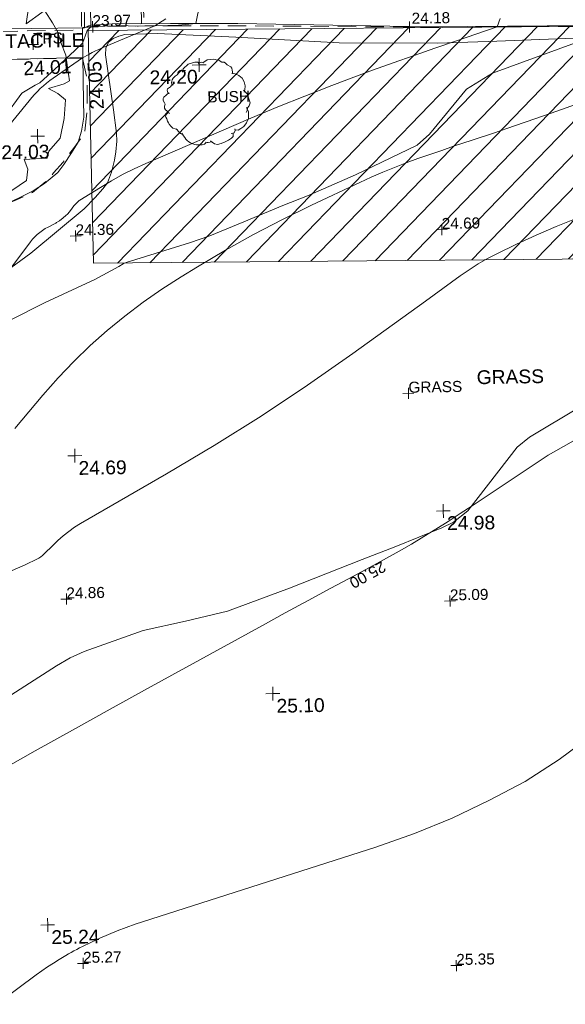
# Model space of a CAD drawing. Header units: millimetres. Extents: x -290717 to 520720, y -88450 to 287762.
# Tile 123 of 256: x -261406 to -246548, y 144182 to 170987. Entities that reach past the tile are written whole.
import ezdxf

# ---------------------------------------------------------------- set-up
doc = ezdxf.new("R2010")
doc.units = ezdxf.units.MM
doc.linetypes.add('IMPORT-DASHED _2_', pattern=[750, 500, -250])
doc.linetypes.add('IMPORT-UG_ELEC_STREET LIGHTING_QLB2 _2_', pattern=[2700, 1500, -300, 0, -250, 150, -300, 0, -200])
for name, color, linetype, lineweight, true_color in [('00_TOPO_FOOTPATH', 7, 'Continuous', 9, 0xa50000), ('00_TOPO_LEVEL_SPOT', 7, 'Continuous', 9, 0x666666), ('00_TOPO_ROAD_MARKING_WHITE_CONTINUOUS', 7, 'Continuous', 9, 0x999999), ('00_TOPO_TRAFFIC_RAMP', 7, 'Continuous', 9, 0x999999), ('00_UAV_FORM_LINES', 7, 'Continuous', 9, 0x666666), ('01_DTM_CONTOUR_MJR', 7, 'Continuous', 9, 0x7f3f00), ('01_DTM_CONTOUR_MNR', 7, 'Continuous', 9, 0xa5a552), ('12333-PUM-2D-U-0001-C01 - Rev2_REVIT IMPORT_dwg', 7, 'Continuous', 9, 0x767676), ('BUSH', 7, 'Continuous', 9, 0x00a500), ('BUSH_TXT', 7, 'Continuous', 9, 0x00a500), ('CONTOURS_INDEX', 4, 'Continuous', 9, 0x00ffff), ('CONTOURS_INDEX_LVL', 4, 'Continuous', 9, 0x00ffff), ('CONTOURS_MINOR', 7, 'Continuous', 9, 0x00a5a5), ('MARKINGS_WHITE_LINE', 7, 'Continuous', 9, 0xc0c0c0), ('PUM-UNABLE TO SURVEY', 190, 'Continuous', 9, 0x7f00ff), ('SPOT_HEIGHTS_LVL', 7, 'Continuous', 9, 0x00a500), ('TREE', 7, 'Continuous', 9, 0x00a500)]:
    doc.layers.add(name, color=color, linetype=linetype, lineweight=lineweight, true_color=true_color)
for name, color, linetype, lineweight in [('00_TOPO_ROAD_EDGE', 7, 'Continuous', 9), ('00_TOPO_SURFACE', 7, 'Continuous', 9), ('00_TOPO_SURVEY_TEXT', 7, 'Continuous', 9), ('CHANGE_OF_SURFACE', 7, 'IMPORT-DASHED _2_', 9), ('CHANGE_OF_SURFACE_LVL', 7, 'Continuous', 9), ('RAMP', 7, 'IMPORT-DASHED _2_', 9), ('Text', 7, 'Continuous', 9), ('TEXT_TXT', 7, 'Continuous', 9)]:
    doc.layers.add(name, color=color, linetype=linetype, lineweight=lineweight)
doc.styles.add('Arial_3', font='arial.ttf', dxfattribs={"height": 300})
doc.styles.add('Swis721 Lt BT_2', font='swissl.ttf', dxfattribs={"height": 375})

# ---------------------------------------------------------------- blocks, each defined once
blk = doc.blocks.new('12333-PUM-2D-U-0001-C01 - Rev2_REVIT IMPORT_dwg_MM-2077200-Site Location Plan Existing')
at = {"layer": '00_TOPO_LEVEL_SPOT', "color": 254, "true_color": 0xcccccc, "flags": 128}
for points in [[(0, -500), (0, 0), (-500, 0)], [(500, 0), (0, 0), (0, 500)]]:
    blk.add_lwpolyline(points, dxfattribs=at)
blk = doc.blocks.new('12333-PUM-2D-U-0001-C01 - Rev2_REVIT IMPORT_dwg_MGS62954_T2_Galway_ITM_3d_Rev1-2077680-Site Location Plan Existing')
at = {"layer": '00_TOPO_FOOTPATH', "color": 254, "true_color": 0xcccccc, "flags": 128}
blk.add_lwpolyline([(533641916, 725725416), (533642958, 725725849), (533643865, 725726279), (533644176, 725726472), (533644540, 725726767), (533644708, 725726984), (533644929, 725727296), (533645113, 725727581), (533645210, 725727885), (533645275, 725728264), (533645273, 725729224), (533645280, 725730691)], dxfattribs=at)
at = {"layer": '00_TOPO_ROAD_EDGE', "color": 254, "true_color": 0xcccccc, "flags": 128}
blk.add_lwpolyline([(533642860, 725730792), (533643165, 725730704), (533645338, 725730690), (533645446, 725730745), (533645513, 725730761), (533646242, 725730793), (533646874, 725730770), (533647678, 725730772), (533649516, 725730735), (533654684, 725730560), (533661185, 725730494), (533665456, 725730435), (533665664, 725730377), (533665778, 725730275), (533666073, 725730224), (533666664, 725730244)], dxfattribs=at)
at = {"layer": '00_TOPO_ROAD_MARKING_WHITE_CONTINUOUS', "color": 254, "true_color": 0xcccccc, "flags": 128}
blk.add_lwpolyline([(533645260, 725730730), (533645290, 725732020), (533645280, 725733530), (533645293, 725734790), (533645310, 725736740)], dxfattribs=at)
at = {"layer": '00_TOPO_SURFACE', "color": 254, "true_color": 0xcccccc}
blk.add_line((533643137, 725729870), (533645276, 725729890), dxfattribs=at)
at = {"layer": '00_TOPO_TRAFFIC_RAMP', "color": 254, "true_color": 0xcccccc, "flags": 128}
blk.add_lwpolyline([(533646888, 725730770), (533646890, 725733920), (533646870, 725736754)], dxfattribs=at)
at = {"layer": '00_UAV_FORM_LINES', "color": 254, "true_color": 0xcccccc, "flags": 128}
blk.add_lwpolyline([(533659375, 725730193), (533656327, 725730127), (533654929, 725730105), (533652267, 725730165), (533649459, 725730366), (533647325, 725730508), (533646437, 725730488), (533646266, 725730447), (533646112, 725730392), (533645989, 725730287), (533645910, 725730126), (533645899, 725729949), (533646092, 725728451), (533646164, 725727811), (533646167, 725727594), (533646134, 725727299), (533646091, 725727075), (533646008, 725726749), (533645887, 725726466), (533645763, 725726298), (533645546, 725726066), (533645244, 725725762), (533643766, 725724580), (533641757, 725723166)], dxfattribs=at)
at = {"layer": '01_DTM_CONTOUR_MJR', "color": 254, "true_color": 0xcccccc, "flags": 128}
blk.add_lwpolyline([(533642650, 725712340), (533644270, 725713340), (533644650, 725713551), (533645030, 725713720), (533646650, 725714256), (533647806, 725714496), (533648959, 725714750), (533650650, 725715340), (533652650, 725716090), (533653566, 725716424), (533654828, 725716910), (533655146, 725717064), (533655550, 725717365), (533656920, 725719070), (533657263, 725719340), (533658650, 725720141)], dxfattribs=at)
at = {"layer": '01_DTM_CONTOUR_MNR', "color": 254, "true_color": 0xcccccc, "flags": 128}
for points in [[(533643130, 725728320), (533643599, 725728947), (533643969, 725729158), (533644100, 725729220), (533644625, 725729681), (533644850, 725729890), (533644910, 725729935), (533645280, 725730276), (533645316, 725730364), (533645414, 725730617), (533645486, 725730692), (533645540, 725730713), (533645567, 725730725), (533646222, 725730734), (533646245, 725730739), (533646272, 725730743), (533646782, 725730713), (533646797, 725730712), (533646981, 725730715), (533647605, 725730716), (533647897, 725730721), (533648370, 725730760), (533648812, 725732766)], [(533643138, 725722751), (533644136, 725723231), (533645502, 725723834), (533646161, 725724179), (533646283, 725724251), (533646365, 725724287), (533648099, 725724789), (533648650, 725724968), (533649584, 725725340), (533650650, 725725762), (533651328, 725726018), (533652650, 725726559), (533654339, 725727340), (533654680, 725727632), (533655713, 725728844), (533656429, 725729268), (533659070, 725730180)]]:
    blk.add_lwpolyline(points, dxfattribs=at)
at = {"xscale": 0.375, "yscale": 0.375, "zscale": 0.375}
for p in [(533648442, 725729627), (533644009, 725727766), (533644871, 725719049), (533654878, 725717371), (533650150, 725712480), (533643910, 725706290)]:
    blk.add_blockref('12333-PUM-2D-U-0001-C01 - Rev2_REVIT IMPORT_dwg_MM-2077200-Site Location Plan Existing', p, dxfattribs=at)
at = {"layer": '00_TOPO_FOOTPATH', "color": 251, "true_color": 0x666666, "insert": (533645455, 725728459), "char_height": 375, "width": 1495.9, "attachment_point": 1, "rotation": 92.4383, "line_spacing_factor": 1.005062, "style": 'Swis721 Lt BT_2'}
blk.add_mtext('24.05', dxfattribs=at)
at = {"layer": '00_TOPO_LEVEL_SPOT', "char_height": 375, "width": 1495.9, "attachment_point": 1, "line_spacing_factor": 1.005062, "style": 'Swis721 Lt BT_2'}
for s, insert in [('24.20', (533647086, 725729499)), ('24.03', (533643015, 725727530)), ('24.69', (533644967, 725718901)), ('24.98', (533654974, 725717224)), ('25.10', (533650245, 725712333)), ('25.24', (533644005, 725706143))]:
    blk.add_mtext(s, dxfattribs=dict(at, insert=insert))
at = {"layer": '00_TOPO_SURFACE', "color": 251, "true_color": 0x666666, "insert": (533643648, 725729803), "char_height": 375, "width": 1495.9, "attachment_point": 1, "rotation": 1.5471, "line_spacing_factor": 1.005062, "style": 'Swis721 Lt BT_2'}
blk.add_mtext('24.01', dxfattribs=at)
at = {"layer": '00_TOPO_SURVEY_TEXT', "color": 251, "true_color": 0x666666, "char_height": 375, "attachment_point": 1, "line_spacing_factor": 1.005062, "style": 'Swis721 Lt BT_2'}
for s, insert, width in [('TACTILE', (533643177, 725730551), 2341.21), ('GRASS', (533655850, 725721181), 2018.28)]:
    blk.add_mtext(s, dxfattribs=dict(at, insert=insert, width=width))
blk = doc.blocks.new('12333-PUM-2D-U-0001-C01 - Rev2_REVIT IMPORT_dwg_SPOT-2077713-Site Location Plan Existing')
at = {"layer": 'Text', "color": 253, "true_color": 0xaaaaaa}
for p, q in [((-500, 0), (500, 0)), ((0, 500), (0, -500))]:
    blk.add_line(p, q, dxfattribs=at)
blk = doc.blocks.new('12333-PUM-2D-U-0001-C01 - Rev2_REVIT IMPORT_dwg_TREE_1-V219-Site Location Plan Existing')
at = {"layer": 'TREE', "color": 9, "true_color": 0xaae1aa, "flags": 128}
blk.add_lwpolyline([(-230.614, 433.535), (-189.325, 457.704), (-140.987, 443.605), (-135.952, 477.845), (-64.451, 491.944), (-6.042, 500), (11.078, 490.937), (25.176, 449.648), (38.268, 405.337), (110.775, 421.45), (190.332, 451.662), (289.023, 406.344), (331.319, 368.077), (339.376, 308.661), (327.291, 238.167), (388.721, 281.47), (400.806, 286.506), (430.01, 240.181), (449.144, 202.92), (461.229, 162.638), (479.355, 113.293), (484.391, 64.955), (492.447, 13.595), (471.299, 1.511), (409.869, -15.609), (445.116, -35.75), (475.327, -59.919), (468.278, -133.434), (451.158, -208.963), (406.848, -258.308), (399.799, -285.498), (310.171, -289.527), (323.263, -326.788), (317.221, -371.098), (230.614, -428.499), (160.121, -465.76), (94.663, -457.704), (66.465, -489.93), (-26.183, -500), (-89.627, -492.951), (-161.128, -473.817), (-190.332, -462.739), (-201.41, -419.436), (-257.805, -431.521), (-283.988, -412.387), (-302.115, -380.161), (-341.39, -379.154), (-334.34, -351.964), (-313.192, -310.675), (-309.164, -272.407), (-372.608, -321.752), (-404.834, -293.555), (-426.989, -242.195), (-438.066, -201.913), (-469.285, -141.49), (-472.306, -97.18), (-485.398, -69.99), (-440.081, -26.687), (-424.975, -2.518), (-466.264, 28.701), (-492.447, 37.764), (-482.377, 93.152), (-472.306, 165.66), (-463.243, 201.913), (-416.918, 201.913), (-403.827, 220.04), (-353.474, 211.984), (-319.235, 235.146), (-289.023, 273.414), (-320.242, 304.632), (-365.559, 314.703), (-339.376, 361.027), (-277.946, 411.38)], close=True, dxfattribs=at)
blk = doc.blocks.new('12333-PUM-2D-U-0001-C01 - Rev2_REVIT IMPORT_dwg_BUSHES-2077802-Site Location Plan Existing')
at = {"layer": 'BUSH', "color": 254, "true_color": 0xeaeaea, "flags": 128}
for points in [[(7461, 113831), (7582, 113910), (7748, 113927), (7809, 113910), (7848, 113894), (7879, 113901), (7979, 113838), (8042, 113836), (8081, 113812), (8127, 113759), (8220, 113710), (8249, 113670), (8263, 113612), (8276, 113518)], [(6904, 113584), (6928, 113672), (7060, 113796), (7242, 113852), (7327, 113850), (7366, 113826)], [(7334, 113803), (7415, 113847), (7485, 113829)], [(6529, 112463), (6483, 112500), (6461, 112540), (6422, 112570), (6400, 112617), (6400, 112610), (6403, 112668), (6420, 112722), (6398, 112762), (6369, 112822), (6369, 112853), (6371, 112881), (6386, 112911), (6451, 112970), (6483, 113000), (6539, 113021), (6524, 113014), (6493, 113037), (6486, 113068), (6478, 113105), (6488, 113135), (6520, 113156), (6568, 113194), (6593, 113222), (6617, 113236), (6648, 113259), (6634, 113236), (6610, 113259), (6602, 113313), (6622, 113380), (6653, 113425), (6704, 113476), (6760, 113518), (6799, 113563), (6841, 113600), (6865, 113614), (6911, 113628), (6984, 113626)], [(8244, 113528), (8339, 113518), (8439, 113469), (8531, 113392), (8584, 113292), (8604, 113187), (8599, 113079), (8575, 113014)], [(8560, 113065), (8653, 112965), (8701, 112827), (8730, 112722), (8704, 112640), (8662, 112580), (8645, 112512), (8619, 112461)], [(8631, 112589), (8682, 112475), (8677, 112292), (8626, 112173), (8553, 112078), (8465, 112022), (8392, 111984), (8329, 111987)], [(6743, 112026), (6680, 112043), (6619, 112068), (6566, 112122), (6520, 112176), (6505, 112213), (6476, 112260), (6454, 112320), (6432, 112367), (6425, 112383), (6442, 112442), (6476, 112479), (6490, 112493)], [(6880, 111886), (6826, 111919), (6765, 111973), (6736, 112019), (6704, 112050)], [(7509, 111655), (7468, 111613), (7405, 111599), (7320, 111601), (7271, 111597), (7249, 111604), (7210, 111613), (7154, 111629), (7094, 111662), (7047, 111685), (7001, 111725), (6962, 111762), (6940, 111802), (6901, 111849), (6880, 111893), (6858, 111924)], [(8256, 111905), (8254, 111807), (8205, 111765), (8125, 111713), (8037, 111664), (7925, 111622), (7823, 111601), (7743, 111620), (7682, 111667), (7636, 111706)], [(8307, 112017), (8312, 111973), (8280, 111912), (8200, 111893)], [(7668, 111674), (7573, 111655), (7534, 111655), (7502, 111671)]]:
    blk.add_lwpolyline(points, dxfattribs=at)
blk = doc.blocks.new('12333-PUM-2D-U-0001-C01 - Rev2_REVIT IMPORT_dwg_SPOT-2077769-Site Location Plan Existing')
at = {"layer": 'CHANGE_OF_SURFACE_LVL', "color": 253, "true_color": 0xaaaaaa}
for p, q in [((-500, 0), (500, 0)), ((0, 500), (0, -500))]:
    blk.add_line(p, q, dxfattribs=at)
blk = doc.blocks.new('12333-PUM-2D-U-0001-C01 - Rev2_REVIT IMPORT_dwg_SPOT-2077775-Site Location Plan Existing')
at = {"layer": 'SPOT_HEIGHTS_LVL', "color": 9, "true_color": 0xaae1aa}
for p, q in [((-500, 0), (500, 0)), ((0, 500), (0, -500))]:
    blk.add_line(p, q, dxfattribs=at)
blk = doc.blocks.new('12333-PUM-2D-U-0001-C01 - Rev2_REVIT IMPORT_dwg-1620468-Site Location Plan Existing')
at = {"layer": 'PUM-UNABLE TO SURVEY', "true_color": 0xffffd4}
h = blk.add_hatch(dxfattribs=at)
h.set_pattern_fill('FP_7', style=0, pattern_type=2)
h.set_pattern_definition([(45, (17806.85, 71259.64), (-441.942, 441.942), [])])
h.paths.add_polyline_path([(30061, 27760), (30456, 39449), (30533, 50623), (30585, 62474), (30708, 75059), (30853, 85624), (30968, 97010), (31259, 114210), (19365, 114631), (4354, 114760), (4389, 108427), (17157, 108318), (26261, 108435), (25725, 96363), (25402, 84043), (25100, 71572), (25029, 58626), (24920, 45261), (24821, 38014), (24564, 37097), (24378, 36217), (20238, 32661), (5660, 33301), (5349, 28242), (24233, 27869), (28527, 27789)])
h.paths.add_polyline_path([(25887, 27906), (25925, 28364), (26420, 28287), (26414, 27906)])
h.paths.add_polyline_path([(24820, 113860), (24827, 114241), (25392, 114241), (25385, 113860)])
at = {"layer": 'CHANGE_OF_SURFACE', "color": 253, "true_color": 0xaaaaaa, "flags": 128}
blk.add_lwpolyline([(1946, 114779), (4199, 114783), (4201, 114018), (4185, 114018), (2077, 114013), (1948, 114013)], close=True, dxfattribs=at)
for points in [[(4199, 114783), (4210, 114852), (4749, 114873), (6661, 114850)], [(6661, 114850), (8309, 114826), (13107, 114704), (17885, 114638), (20628, 114609), (21660, 114609), (22671, 114583), (24626, 114555), (24785, 114348)], [(-11287, 105055), (-6864, 106759), (-4545, 107577), (-1941, 108565), (-149, 109192), (1491, 109832), (1704, 109934), (2329, 110193), (2767, 110383), (3180, 110711), (3349, 110903), (3617, 111194), (3898, 111559), (4207, 111956), (4292, 112574), (4311, 113429), (4185, 114018)]]:
    blk.add_lwpolyline(points, dxfattribs=at)
at = {"layer": 'CONTOURS_INDEX', "color": 131, "true_color": 0xaaffff, "flags": 128}
for points in [[(1978, 111999), (2717, 112881), (2791, 112966), (2867, 113048), (2946, 113128), (3027, 113205), (3112, 113279), (3199, 113350), (3289, 113417), (3380, 113481), (4188, 114019), (4367, 114114), (4457, 114160), (4548, 114204), (4641, 114244), (4734, 114283), (6178, 114859), (6375, 114983), (6474, 115046)], [(1543, 94629), (2571, 95180), (3600, 95730), (4631, 96277), (5662, 96823), (8822, 98490), (9447, 98818), (10072, 99144), (10698, 99467), (11325, 99789), (11885, 100074), (12231, 100255), (12575, 100440), (12916, 100632), (13254, 100828), (13590, 101029), (13924, 101232), (14256, 101439), (14586, 101647), (16682, 102987), (17798, 103595)]]:
    blk.add_lwpolyline(points, dxfattribs=at)
at = {"layer": 'CONTOURS_MINOR', "color": 254, "true_color": 0xaae1e1, "flags": 128}
for points in [[(1232, 99777), (2367, 100242), (2444, 100274), (2520, 100308), (2596, 100343), (2671, 100379), (2706, 100397), (2761, 100428), (2815, 100461), (2865, 100500), (2914, 100541), (2960, 100585), (3007, 100629), (3054, 100673), (3101, 100716), (3292, 100894), (3439, 101020), (3591, 101139), (3751, 101247), (3917, 101347), (6280, 102655), (7591, 103407), (8886, 104186), (10157, 105003), (11411, 105847), (13416, 107240), (13656, 107407), (13895, 107574), (14134, 107743), (14372, 107911), (14615, 108073), (14862, 108226), (15118, 108365), (15380, 108494), (15920, 108742), (16459, 108980), (17003, 109206), (17554, 109416)], [(2168, 103967), (2954, 104864), (3374, 105321), (3809, 105764), (4265, 106185), (4735, 106591), (5224, 106975), (5724, 107343), (6241, 107687), (6769, 108015), (7219, 108281), (7988, 108717), (8765, 109136), (9555, 109529), (10355, 109905), (11680, 110501), (11994, 110638), (12310, 110769), (12629, 110891), (12951, 111008), (13275, 111119), (13599, 111228), (13925, 111334), (14251, 111438), (14762, 111597), (15343, 111781), (15924, 111967), (16503, 112156), (17082, 112347), (18769, 112911)], [(1227, 107171), (2686, 109037), (2745, 109107), (2808, 109173), (2876, 109233), (2948, 109290), (3096, 109399), (3171, 109433), (3332, 109511), (3350, 109520), (3367, 109529), (3385, 109539), (3402, 109549), (3470, 109590), (3487, 109600), (3504, 109611), (3520, 109623), (3536, 109635), (3653, 109727), (3716, 109788), (3787, 109869), (3888, 109996), (3990, 110104), (4033, 110139), (4049, 110149), (4616, 110489), (4919, 110662), (5227, 110825), (5542, 110975), (5862, 111114), (8745, 112297), (9482, 112592), (10222, 112878), (10967, 113152), (11715, 113418), (12083, 113546), (12650, 113739), (13218, 113931), (13787, 114118), (14357, 114303), (15498, 114669), (15579, 114896)], [(-833, 86705), (2496, 89087), (2651, 89194), (2808, 89298), (2968, 89397), (3130, 89493), (3307, 89595), (3382, 89637), (3457, 89678), (3534, 89719), (3610, 89758), (3688, 89796), (3765, 89834), (3844, 89871), (3922, 89907), (4240, 90049), (4479, 90152), (4721, 90247), (4966, 90334), (5214, 90413), (11802, 92400), (12857, 92754), (13893, 93151), (14902, 93611), (15894, 94114), (16836, 94696), (17730, 95336)]]:
    blk.add_lwpolyline(points, dxfattribs=at)
at = {"layer": 'MARKINGS_WHITE_LINE', "color": 254, "true_color": 0xeaeaea}
blk.add_line((4258, 114865), (4299, 120950), dxfattribs=at)
at = {"layer": 'PUM-UNABLE TO SURVEY', "color": 7, "true_color": 0xffffd4, "flags": 128}
blk.add_lwpolyline([(30533, 50623), (30585, 62474), (30704, 74816), (30853, 85624), (30968, 97010), (31259, 114210), (19365, 114631), (4354, 114760), (4389, 108427), (17157, 108318), (26261, 108435), (25725, 96363), (25402, 84043), (25100, 71572), (25029, 58626)], dxfattribs=at)
at = {"layer": 'RAMP', "color": 253, "true_color": 0xaaaaaa}
for p, q in [((4430, 114860), (4486, 120907)), ((5849, 120840), (5876, 114859))]:
    blk.add_line(p, q, dxfattribs=at)
for name, p in [('12333-PUM-2D-U-0001-C01 - Rev2_REVIT IMPORT_dwg_MGS62954_T2_Galway_ITM_3d_Rev1-2077680-Site Location Plan Existing', (-533641080, -725615854)), ('12333-PUM-2D-U-0001-C01 - Rev2_REVIT IMPORT_dwg_BUSHES-2077802-Site Location Plan Existing', (0, 0))]:
    blk.add_blockref(name, p)
for name, p, xscale, yscale, zscale in [('12333-PUM-2D-U-0001-C01 - Rev2_REVIT IMPORT_dwg_TREE_1-V219-Site Location Plan Existing', (382, 113310), 7, 7, 7), ('12333-PUM-2D-U-0001-C01 - Rev2_REVIT IMPORT_dwg_SPOT-2077769-Site Location Plan Existing', (4480, 114862), 0.3, 0.3, 0.3), ('12333-PUM-2D-U-0001-C01 - Rev2_REVIT IMPORT_dwg_SPOT-2077769-Site Location Plan Existing', (13107, 114704), 0.3, 0.3, 0.3), ('12333-PUM-2D-U-0001-C01 - Rev2_REVIT IMPORT_dwg_SPOT-2077713-Site Location Plan Existing', (2852, 114410), 0.3, 0.3, 0.3), ('12333-PUM-2D-U-0001-C01 - Rev2_REVIT IMPORT_dwg_SPOT-2077775-Site Location Plan Existing', (3918, 109177), 0.3, 0.3, 0.3), ('12333-PUM-2D-U-0001-C01 - Rev2_REVIT IMPORT_dwg_SPOT-2077775-Site Location Plan Existing', (13891, 109177), 0.3, 0.3, 0.3), ('12333-PUM-2D-U-0001-C01 - Rev2_REVIT IMPORT_dwg_SPOT-2077713-Site Location Plan Existing', (12906, 104735), 0.3, 0.3, 0.3), ('12333-PUM-2D-U-0001-C01 - Rev2_REVIT IMPORT_dwg_SPOT-2077775-Site Location Plan Existing', (3496, 99297), 0.3, 0.3, 0.3), ('12333-PUM-2D-U-0001-C01 - Rev2_REVIT IMPORT_dwg_SPOT-2077775-Site Location Plan Existing', (13938, 99063), 0.3, 0.3, 0.3), ('12333-PUM-2D-U-0001-C01 - Rev2_REVIT IMPORT_dwg_SPOT-2077775-Site Location Plan Existing', (3777, 89371), 0.3, 0.3, 0.3), ('12333-PUM-2D-U-0001-C01 - Rev2_REVIT IMPORT_dwg_SPOT-2077775-Site Location Plan Existing', (13938, 89137), 0.3, 0.3, 0.3)]:
    blk.add_blockref(name, p, dxfattribs=dict(xscale=xscale, yscale=yscale, zscale=zscale))
at = {"layer": 'BUSH_TXT', "insert": (7568, 113047), "char_height": 300, "width": 1388.33, "attachment_point": 1, "line_spacing_factor": 0.941778, "style": 'Arial_3'}
blk.add_mtext('BUSH', dxfattribs=at)
at = {"layer": 'CHANGE_OF_SURFACE_LVL', "char_height": 300, "width": 1256.11, "attachment_point": 1, "line_spacing_factor": 0.941778, "style": 'Arial_3'}
for s, insert in [('23.97', (4479, 115177)), ('24.18', (13170, 115093))]:
    blk.add_mtext(s, dxfattribs=dict(at, insert=insert))
at = {"layer": 'CONTOURS_INDEX_LVL', "insert": (12243, 99927), "char_height": 300, "width": 1256.11, "attachment_point": 1, "rotation": 208.0671, "line_spacing_factor": 0.941778, "style": 'Arial_3'}
blk.add_mtext('25.00', dxfattribs=at)
at = {"layer": 'SPOT_HEIGHTS_LVL', "char_height": 300, "width": 1256.11, "attachment_point": 1, "line_spacing_factor": 0.941778, "style": 'Arial_3'}
for s, insert in [('24.36', (3918, 109492)), ('24.69', (13891, 109492)), ('24.86', (3496, 99612)), ('25.09', (13938, 99378)), ('25.27', (3777, 89686)), ('25.35', (13938, 89452))]:
    blk.add_mtext(s, dxfattribs=dict(at, insert=insert))
at = {"layer": 'TEXT_TXT', "char_height": 300, "attachment_point": 1, "line_spacing_factor": 0.941778, "style": 'Arial_3'}
for s, insert, width in [('TPS', (2852, 114725), 973.3), ('GRASS', (12906, 105050), 1751.95)]:
    blk.add_mtext(s, dxfattribs=dict(at, insert=insert, width=width))

msp = doc.modelspace()

# ---------------------------------------------------------------- block references
at = {"layer": '12333-PUM-2D-U-0001-C01 - Rev2_REVIT IMPORT_dwg', "color": 254, "linetype": 'IMPORT-UG_ELEC_STREET LIGHTING_QLB2 _2_', "true_color": 0xffd4d4, "rotation": 0.9999999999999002}
msp.add_blockref('12333-PUM-2D-U-0001-C01 - Rev2_REVIT IMPORT_dwg-1620468-Site Location Plan Existing', (-261895, 55870), dxfattribs=at)

doc.saveas('drawing.dxf')
